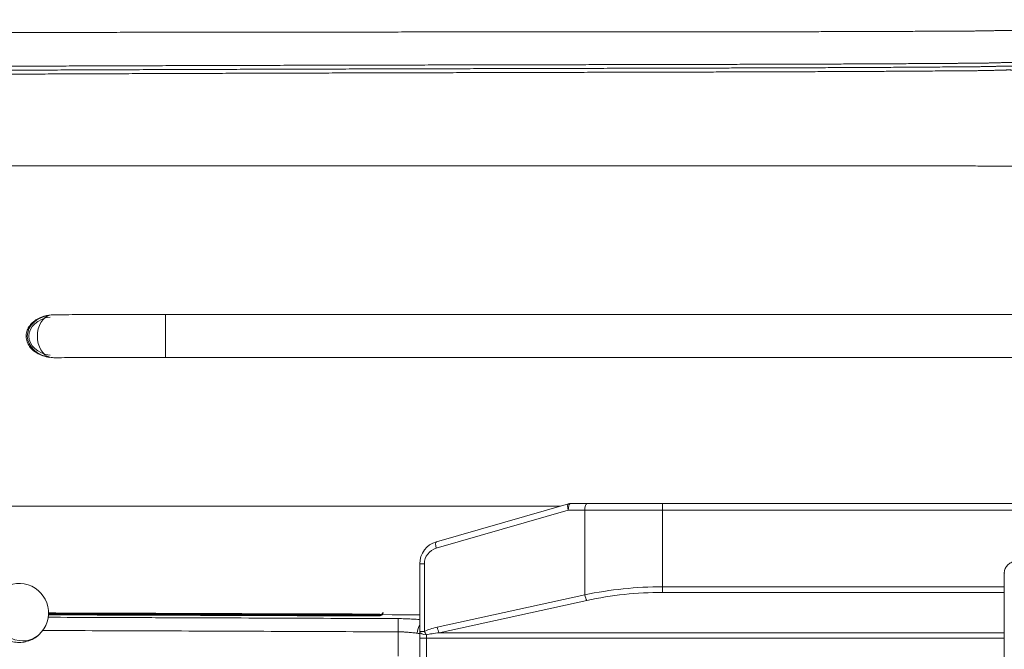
# Model space of a CAD drawing. Header units: millimetres. Extents: x -8 to 594, y 0 to 420.
# Tile 157 of 249: x 213 to 249, y 331 to 354. Entities that reach past the tile are written whole.
import ezdxf

# ---------------------------------------------------------------- set-up
doc = ezdxf.new("R2010")
doc.units = ezdxf.units.MM
doc.layers.add('1', color=7, linetype='Continuous', true_color=0xffffff)
doc.styles.add('Calibri', font='txt')
doc.dimstyles.get("Standard").update_dxf_attribs({"dimtxt": 0.18, "dimasz": 0.18, "dimexe": 0.18, "dimexo": 0.0625, "dimgap": 0.09, "dimtad": 0, "dimtih": 1, "dimtoh": 1, "dimdec": 4, "dimzin": 0, "dimdsep": 46, "dimtxsty": 'Standard', "dimcen": 0.09, "dimadec": 0, "dimazin": 0, "dimtfac": 1, "dimtdec": 4, "dimtofl": 0, "dimtmove": 0, "dimatfit": 3, "dimfxl": 0, "dimtolj": 1, "dimtzin": 0, "dimarcsym": 0})

# ---------------------------------------------------------------- blocks, each defined once
blk = doc.blocks.new('_U2')
at = {"layer": '1', "color": 18, "lineweight": 13}
for p, q in [((147.37, 320.701), (147.37, 378.38)), ((281.821, 328.547), (281.821, 378.38)), ((147.37, 376.38), (189.299, 376.38)), ((281.821, 376.38), (239.891, 376.38))]:
    blk.add_line(p, q, dxfattribs=at)
at = {"layer": '1', "color": 18}
for points in [[(147.37, 376.38), (150.87, 377.318), (150.87, 375.442)], [(281.821, 376.38), (278.321, 375.442), (278.321, 377.318)]]:
    blk.add_solid(points, dxfattribs=at)
at = {"layer": '1', "color": 18, "linetype": 'Continuous', "lineweight": 13, "char_height": 3.5, "attachment_point": 7, "line_spacing_factor": 1.399613, "style": 'Calibri'}
for s, insert in [('\\fCalibri|b0|i0;\\W1.0000;2.7', (190.985, 373.383)), ('\\fCalibri|b0|i0;\\W1.0000;LIFT POINT SPAN', (201.135, 373.383))]:
    blk.add_mtext(s, dxfattribs=dict(at, insert=insert))

msp = doc.modelspace()

# ---------------------------------------------------------------- linework, layer by layer
at = {"layer": '1', "color": 155, "linetype": 'Continuous', "lineweight": 18}
for p, q in [((265.333, 343.317), (218.14, 343.317)), ((218.14, 341.729), (265.333, 341.729)), ((228.147, 334.931), (233.025, 336.33)), ((233.094, 336.34), (233.706, 336.34)), ((233.706, 336.34), (236.503, 336.34)), ((236.503, 336.34), (264.989, 336.34)), ((227.531, 331.614), (227.531, 334.114)), ((249.123, 333.77), (249.123, 286.025)), ((227.531, 331.364), (227.531, 331.614)), ((227.531, 310.82), (227.531, 331.364))]:
    msp.add_line(p, q, dxfattribs=at)
at = {"layer": '1', "color": 155, "linetype": 'Continuous', "lineweight": 13}
for p, q in [((233.018, 336.09), (228.14, 334.691)), ((233.63, 336.09), (233.018, 336.09)), ((236.503, 336.09), (233.63, 336.09)), ((233.63, 332.967), (233.63, 336.09)), ((236.503, 336.09), (236.503, 336.34)), ((264.989, 336.09), (236.503, 336.09)), ((236.503, 336.09), (236.503, 333.265)), ((227.705, 334.114), (227.531, 334.114)), ((227.705, 334.114), (227.705, 331.614)), ((236.503, 333.265), (249.124, 333.265)), ((236.503, 333.059), (236.503, 333.265)), ((228.176, 331.777), (233.63, 332.967)), ((249.124, 333.059), (236.503, 333.059)), ((233.706, 332.761), (228.252, 331.57)), ((226.733, 331.602), (226.735, 332.091)), ((213.464, 331.494), (213.464, 331.494)), ((227.705, 331.614), (227.531, 331.614)), ((227.781, 331.364), (227.531, 331.364)), ((227.781, 331.364), (227.781, 331.489)), ((227.781, 331.364), (227.781, 310.804)), ((249.124, 331.364), (227.781, 331.364)), ((228.252, 331.57), (249.124, 331.57))]:
    msp.add_line(p, q, dxfattribs=at)
at = {"layer": '1', "color": 155, "linetype": 'Continuous', "lineweight": 18}
for centre, radius, start, end in [((233.094, 336.09), 0.25, 90, 106), ((228.381, 334.114), 0.85, 106, 180), ((212.73, 332.301), 1.092, 312.2615, 132.2615)]:
    msp.add_arc(centre, radius, start, end, dxfattribs=at)
at = {"layer": '1', "color": 155, "linetype": 'Continuous', "lineweight": 13}
msp.add_arc((228.305, 334.114), 0.6, 106, 180, dxfattribs=at)
for centre, major_axis, ratio, start_param, end_param in [((214.052, 342.52), (1.016, 0), 0.780876, 1.754679, 4.529233), ((213.969, 342.52), (-0.001, 0.794), 0.707233, 0.181054, 2.955608), ((218.14, 342.523), (0, 0.794), 0.000179, 0.000086, 1.56908), ((218.14, 342.523), (0, 0.794), 0.000179, 1.56908, 3.141679), ((233.094, 336.09), (0.069, -0.24), 0.294009, 3.141593, 4.628282), ((233.094, 336.09), (0, -0.25), 0.304776, 3.141593, 4.712389), ((233.706, 336.09), (0, -0.25), 0.304776, 3.141593, 4.712389), ((228.216, 334.691), (0.069, -0.24), 0.294009, 3.141593, 4.628282), ((236.503, 327.006), (9.425, 0), 0.664119, 1.570796, 1.880499), ((212.73, 332.301), (0.734, -0.808), 0.873792, 3.141564, 5.643057), ((233.706, 332.967), (0.053, -0.244), 0.298394, 4.647339, 5.651556), ((236.503, 326.799), (9.175, 0), 0.682215, 1.570796, 1.880499), ((226.056, 332.387), (-0.15, 0), 0.999391, 1.56734, 2.613165), ((226.056, 332.36), (-0.15, 0), 0.999391, 1.56734, 1.863643), ((226.142, 332.073), (0.051, -0.141), 0.850635, 2.734897, 3.077996), ((227.678, 331.548), (0.059, 0.497), 0.470607, 0.902473, 1.624644), ((229.057, 331.364), (1.562, 0), 0.32, 2.169486, 2.615899), ((228.252, 331.777), (0.053, -0.244), 0.298394, 4.647339, 5.651556), ((212.73, 332.301), (0.734, -0.808), 0.873792, 5.643057, 6.283185), ((227.781, 331.614), (0.25, 0), 0.501813, 3.141593, 4.712389), ((227.781, 331.614), (0.121, -0.219), 0.26981, 4.56465, 5.167322), ((229.133, 331.364), (1.562, 0), 0.16, 2.169486, 2.615899)]:
    msp.add_ellipse(centre, major_axis=major_axis, ratio=ratio, start_param=start_param, end_param=end_param, dxfattribs=at)
at = {"layer": '1', "color": 155, "linetype": 'Continuous', "lineweight": 18}
msp.add_ellipse((214.052, 342.52), major_axis=(0.963, 0), ratio=0.746022, start_param=1.754477, end_param=4.52903, dxfattribs=at)
for points, degree, knots in [([(106.97, 333.055), (107.18, 333.184), (107.587, 333.435), (108.111, 333.757), (108.95, 334.269), (109.981, 334.889), (110.939, 335.449), (112.016, 336.069), (113.301, 336.794), (114.594, 337.508), (116.034, 338.285), (117.677, 339.144), (119.15, 339.89), (120.487, 340.549), (121.834, 341.193), (123.189, 341.823), (124.393, 342.366), (125.624, 342.904), (126.843, 343.419), (127.892, 343.85), (128.772, 344.203), (129.646, 344.546), (130.524, 344.882), (131.406, 345.211), (132.291, 345.532), (133.181, 345.846), (134.075, 346.151), (134.972, 346.448), (135.873, 346.737), (136.778, 347.018), (137.686, 347.291), (138.598, 347.555), (139.514, 347.812), (140.432, 348.061), (141.354, 348.303), (142.279, 348.536), (143.207, 348.763), (144.139, 348.982), (145.073, 349.195), (146.01, 349.4), (147.11, 349.632), (148.403, 349.893), (149.892, 350.178), (151.578, 350.48), (153.46, 350.794), (155.378, 351.088), (157.3, 351.36), (159.224, 351.611), (161.148, 351.842), (162.919, 352.038), (164.462, 352.196), (165.84, 352.327), (166.996, 352.432), (167.98, 352.516), (168.909, 352.592), (170.068, 352.682), (171.393, 352.775), (172.939, 352.875), (174.659, 352.976), (176.592, 353.077), (178.526, 353.166), (180.568, 353.249), (182.997, 353.338), (185.558, 353.418), (187.988, 353.482), (190.379, 353.536), (192.446, 353.577), (194.513, 353.616), (196.893, 353.647), (199.91, 353.679), (203.229, 353.697), (208.1, 353.719), (215.286, 353.742), (223.342, 353.752), (231.145, 353.756), (238.637, 353.758), (244.537, 353.767), (247.38, 353.787), (248.532, 353.79), (249.084, 353.814), (249.373, 353.815), (249.518, 353.809), (249.711, 353.811), (250.421, 353.829), (251.12, 353.838), (251.784, 353.844), (252.396, 353.85), (252.903, 353.855)], 5, [0, 0, 0, 0, 0, 0, 0.008653, 0.016715, 0.021481, 0.034304, 0.041773, 0.047124, 0.059942, 0.072761, 0.085582, 0.098408, 0.111242, 0.116955, 0.124087, 0.136921, 0.149723, 0.156436, 0.162819, 0.169195, 0.175565, 0.18193, 0.188289, 0.194644, 0.200994, 0.207341, 0.213685, 0.220027, 0.226368, 0.232707, 0.239047, 0.245388, 0.251731, 0.258075, 0.264423, 0.270774, 0.277129, 0.283489, 0.289854, 0.296224, 0.3026, 0.314405, 0.327203, 0.340031, 0.352868, 0.36569, 0.378499, 0.391298, 0.404091, 0.41688, 0.424504, 0.429665, 0.436995, 0.442449, 0.449486, 0.455233, 0.468018, 0.480806, 0.493596, 0.50639, 0.519187, 0.531988, 0.548433, 0.574051, 0.591207, 0.599668, 0.611241, 0.616941, 0.642556, 0.67005, 0.699661, 0.721281, 0.778622, 0.881084, 0.937486, 0.958714, 0.970063, 0.974676, 0.975492, 0.976424, 0.977056, 0.978026, 0.979722, 0.983167, 1, 1, 1, 1, 1, 1]), ([(252.916, 352.673), (252.41, 352.668), (251.799, 352.661), (251.137, 352.654), (250.447, 352.643), (249.737, 352.625), (249.505, 352.621), (249.353, 352.627), (249.114, 352.626), (248.562, 352.602), (247.389, 352.597), (244.546, 352.573), (238.642, 352.555), (231.15, 352.542), (223.349, 352.526), (215.295, 352.504), (208.112, 352.47), (203.245, 352.441), (199.933, 352.417), (196.924, 352.382), (194.553, 352.347), (192.492, 352.305), (190.432, 352.261), (188.05, 352.203), (185.631, 352.137), (183.084, 352.053), (180.669, 351.961), (178.64, 351.875), (176.723, 351.784), (174.808, 351.681), (173.106, 351.579), (171.577, 351.477), (170.269, 351.383), (169.124, 351.293), (168.208, 351.217), (167.236, 351.132), (166.094, 351.027), (164.735, 350.895), (163.215, 350.737), (161.472, 350.542), (159.578, 350.312), (157.687, 350.062), (155.801, 349.793), (153.92, 349.501), (152.076, 349.191), (150.427, 348.893), (148.972, 348.612), (147.707, 348.355), (146.632, 348.126), (145.718, 347.924), (144.806, 347.716), (143.898, 347.5), (142.994, 347.278), (142.092, 347.049), (141.195, 346.812), (140.301, 346.569), (139.41, 346.317), (138.523, 346.058), (137.64, 345.792), (136.76, 345.517), (135.884, 345.235), (135.011, 344.944), (134.142, 344.646), (133.276, 344.339), (132.414, 344.025), (131.555, 343.703), (130.698, 343.374), (129.845, 343.038), (128.986, 342.691), (127.959, 342.267), (126.766, 341.762), (125.563, 341.234), (124.385, 340.7), (123.055, 340.079), (121.732, 339.444), (120.418, 338.794), (118.969, 338.058), (117.352, 337.208), (115.934, 336.441), (114.658, 335.733), (113.388, 335.015), (112.324, 334.4), (111.381, 333.847), (110.364, 333.234), (109.533, 332.724), (109.013, 332.404), (108.609, 332.154), (108.4, 332.025)], 5, [0, 0, 0, 0, 0, 0, 0.016833, 0.020278, 0.021974, 0.022944, 0.023576, 0.024508, 0.025324, 0.029937, 0.041286, 0.062514, 0.118916, 0.221378, 0.278719, 0.300339, 0.32995, 0.357444, 0.383059, 0.388759, 0.400332, 0.408793, 0.425949, 0.451567, 0.468012, 0.480813, 0.49361, 0.506404, 0.519194, 0.531982, 0.544767, 0.550514, 0.557551, 0.563005, 0.570335, 0.575496, 0.58312, 0.595909, 0.608702, 0.621501, 0.63431, 0.647132, 0.659969, 0.672797, 0.685595, 0.6974, 0.703776, 0.710146, 0.716511, 0.722871, 0.729226, 0.735577, 0.741925, 0.748269, 0.754612, 0.760953, 0.767293, 0.773632, 0.779973, 0.786315, 0.792659, 0.799006, 0.805356, 0.811711, 0.81807, 0.824435, 0.830805, 0.837181, 0.843564, 0.850277, 0.863079, 0.875913, 0.883045, 0.888758, 0.901592, 0.914418, 0.927239, 0.940058, 0.952876, 0.958227, 0.965696, 0.978519, 0.983285, 0.991347, 1, 1, 1, 1, 1, 1]), ([(252.917, 352.545), (252.412, 352.54), (251.801, 352.533), (251.14, 352.525), (250.45, 352.514), (249.74, 352.496), (249.504, 352.492), (249.351, 352.498), (249.118, 352.497), (248.566, 352.472), (247.391, 352.466), (244.547, 352.441), (238.643, 352.42), (231.151, 352.404), (223.35, 352.384), (215.297, 352.358), (208.115, 352.321), (203.248, 352.289), (199.938, 352.265), (196.931, 352.227), (194.561, 352.191), (192.502, 352.149), (190.443, 352.104), (188.063, 352.045), (185.647, 351.977), (183.103, 351.892), (180.691, 351.799), (178.666, 351.713), (176.752, 351.621), (174.841, 351.517), (173.143, 351.414), (171.619, 351.312), (170.314, 351.218), (169.172, 351.128), (168.259, 351.051), (167.29, 350.966), (166.152, 350.861), (164.797, 350.729), (163.283, 350.571), (161.546, 350.375), (159.659, 350.145), (157.777, 349.896), (155.899, 349.626), (154.027, 349.335), (152.192, 349.026), (150.552, 348.728), (149.105, 348.449), (147.847, 348.192), (146.778, 347.964), (145.869, 347.763), (144.963, 347.555), (144.061, 347.341), (143.162, 347.119), (142.266, 346.891), (141.374, 346.655), (140.486, 346.413), (139.601, 346.163), (138.72, 345.905), (137.843, 345.64), (136.969, 345.367), (136.099, 345.086), (135.232, 344.797), (134.369, 344.5), (133.509, 344.195), (132.652, 343.882), (131.798, 343.561), (130.947, 343.234), (130.098, 342.899), (129.244, 342.554), (128.222, 342.132), (127.036, 341.628), (125.839, 341.102), (124.667, 340.571), (123.342, 339.952), (122.025, 339.318), (120.717, 338.67), (119.273, 337.935), (117.661, 337.088), (116.248, 336.323), (114.976, 335.616), (113.71, 334.899), (112.648, 334.285), (111.708, 333.733), (110.694, 333.12), (109.864, 332.612), (109.346, 332.292), (108.943, 332.042), (108.734, 331.913)], 5, [0, 0, 0, 0, 0, 0, 0.016833, 0.020278, 0.021974, 0.022944, 0.023576, 0.024508, 0.025324, 0.029937, 0.041286, 0.062514, 0.118916, 0.221378, 0.278719, 0.300339, 0.32995, 0.357444, 0.383059, 0.388759, 0.400332, 0.408793, 0.425949, 0.451567, 0.468012, 0.480813, 0.49361, 0.506404, 0.519194, 0.531982, 0.544767, 0.550514, 0.557551, 0.563005, 0.570335, 0.575496, 0.58312, 0.595909, 0.608702, 0.621501, 0.63431, 0.647132, 0.659969, 0.672797, 0.685595, 0.6974, 0.703776, 0.710146, 0.716511, 0.722871, 0.729226, 0.735577, 0.741925, 0.748269, 0.754612, 0.760953, 0.767293, 0.773632, 0.779973, 0.786315, 0.792659, 0.799006, 0.805356, 0.811711, 0.81807, 0.824435, 0.830805, 0.837181, 0.843564, 0.850277, 0.863079, 0.875913, 0.883045, 0.888758, 0.901592, 0.914418, 0.927239, 0.940058, 0.952876, 0.958227, 0.965696, 0.978519, 0.983285, 0.991347, 1, 1, 1, 1, 1, 1]), ([(252.919, 352.399), (252.413, 352.393), (251.802, 352.386), (251.141, 352.378), (250.453, 352.368), (249.743, 352.349), (249.502, 352.345), (249.349, 352.351), (249.121, 352.35), (248.569, 352.326), (247.391, 352.32), (244.548, 352.295), (238.643, 352.274), (231.151, 352.258), (223.35, 352.238), (215.297, 352.212), (208.115, 352.175), (203.249, 352.144), (199.939, 352.119), (196.933, 352.082), (194.563, 352.046), (192.505, 352.004), (190.446, 351.959), (188.066, 351.9), (185.651, 351.832), (183.107, 351.747), (180.696, 351.654), (178.671, 351.568), (176.758, 351.476), (174.848, 351.373), (173.151, 351.27), (171.627, 351.168), (170.323, 351.074), (169.182, 350.983), (168.269, 350.907), (167.301, 350.822), (166.163, 350.717), (164.809, 350.585), (163.296, 350.427), (161.56, 350.231), (159.674, 350.001), (157.792, 349.752), (155.916, 349.483), (154.046, 349.192), (152.212, 348.883), (150.573, 348.586), (149.127, 348.307), (147.871, 348.05), (146.802, 347.822), (145.894, 347.621), (144.989, 347.414), (144.087, 347.2), (143.189, 346.978), (142.294, 346.75), (141.403, 346.515), (140.516, 346.273), (139.632, 346.023), (138.752, 345.766), (137.875, 345.501), (137.003, 345.228), (136.133, 344.947), (135.267, 344.659), (134.405, 344.362), (133.546, 344.057), (132.69, 343.745), (131.837, 343.425), (130.986, 343.097), (130.139, 342.763), (129.285, 342.418), (128.264, 341.996), (127.079, 341.493), (125.883, 340.968), (124.713, 340.437), (123.388, 339.818), (122.072, 339.185), (120.765, 338.538), (119.323, 337.804), (117.712, 336.957), (116.3, 336.192), (115.028, 335.486), (113.763, 334.769), (112.702, 334.156), (111.762, 333.605), (110.749, 332.993), (109.92, 332.484), (109.402, 332.165), (108.999, 331.915), (108.79, 331.785)], 5, [0, 0, 0, 0, 0, 0, 0.016833, 0.020278, 0.021974, 0.022944, 0.023576, 0.024508, 0.025324, 0.029937, 0.041286, 0.062514, 0.118916, 0.221378, 0.278719, 0.300339, 0.32995, 0.357444, 0.383059, 0.388759, 0.400332, 0.408793, 0.425949, 0.451567, 0.468012, 0.480813, 0.49361, 0.506404, 0.519194, 0.531982, 0.544767, 0.550514, 0.557551, 0.563005, 0.570335, 0.575496, 0.58312, 0.595909, 0.608702, 0.621501, 0.63431, 0.647132, 0.659969, 0.672797, 0.685595, 0.6974, 0.703776, 0.710146, 0.716511, 0.722871, 0.729226, 0.735577, 0.741925, 0.748269, 0.754612, 0.760953, 0.767293, 0.773632, 0.779973, 0.786315, 0.792659, 0.799006, 0.805356, 0.811711, 0.81807, 0.824435, 0.830805, 0.837181, 0.843564, 0.850277, 0.863079, 0.875913, 0.883045, 0.888758, 0.901592, 0.914418, 0.927239, 0.940058, 0.952876, 0.958227, 0.965696, 0.978519, 0.983285, 0.991347, 1, 1, 1, 1, 1, 1]), ([(282.735, 348.803), (282.31, 348.803), (281.183, 348.803), (279.21, 348.803), (277.416, 348.803), (276.077, 348.803), (275.46, 348.803), (275.029, 348.803), (274.781, 348.803), (274.596, 348.803), (274.412, 348.803), (274.227, 348.803), (274.042, 348.803), (273.817, 348.803), (273.509, 348.804), (273.016, 348.803), (272.132, 348.803), (269.42, 348.803), (264.982, 348.804), (259.793, 348.804), (255.847, 348.804), (253.382, 348.804), (251.913, 348.804), (250.927, 348.804), (250.372, 348.804), (250.003, 348.804), (249.849, 348.805), (249.725, 348.804), (249.601, 348.804), (249.447, 348.804), (249.262, 348.804), (249.016, 348.804), (248.584, 348.804), (247.968, 348.805), (246.348, 348.805), (243.847, 348.805), (239.902, 348.805), (233.138, 348.805), (225.53, 348.805), (217.639, 348.805), (212.707, 348.805), (208.762, 348.805), (204.817, 348.805), (200.842, 348.805), (196.896, 348.805), (193.936, 348.806), (191.007, 348.806), (189.035, 348.806), (188.049, 348.806)], 3, [0, 0, 0, 0, 0.013463, 0.035715, 0.062501, 0.070313, 0.078128, 0.082035, 0.083998, 0.08596, 0.087903, 0.089853, 0.091806, 0.093759, 0.097004, 0.101567, 0.109379, 0.125004, 0.187502, 0.250001, 0.289407, 0.3125, 0.328126, 0.335941, 0.343755, 0.345698, 0.347641, 0.34863, 0.349619, 0.351572, 0.35352, 0.355473, 0.359379, 0.36719, 0.375001, 0.410713, 0.446427, 0.499997, 0.624997, 0.687496, 0.749996, 0.781246, 0.812496, 0.874996, 0.907192, 0.937498, 0.968776, 1, 1, 1, 1]), ([(213.866, 343.302), (213.814, 343.295), (213.673, 343.268), (213.465, 343.193), (213.265, 343.066), (213.12, 342.916), (213.023, 342.743), (212.982, 342.553), (213.003, 342.359), (213.082, 342.179), (213.212, 342.021), (213.391, 341.888), (213.613, 341.788), (213.777, 341.749), (213.866, 341.738)], 3, [0, 0, 0, 0, 0.061639, 0.168926, 0.25757, 0.33775, 0.411558, 0.488378, 0.562447, 0.637099, 0.715581, 0.801355, 0.896352, 1, 1, 1, 1]), ([(214.053, 343.314), (214.025, 343.314), (213.998, 343.313), (213.936, 343.309), (213.901, 343.305), (213.866, 343.3)], 3, [0, 0, 0, 0, 0.441497, 0.441497, 1, 1, 1, 1]), ([(218.14, 343.317), (218.037, 343.317), (217.74, 343.317), (217.247, 343.316), (216.672, 343.316), (216.111, 343.316), (215.57, 343.316), (215.054, 343.315), (214.569, 343.315), (214.242, 343.314), (214.076, 343.314), (214.052, 343.314)], 3, [0, 0, 0, 0, 0.068266, 0.198125, 0.328023, 0.457923, 0.587825, 0.717732, 0.847645, 0.977568, 1, 1, 1, 1]), ([(214.057, 341.726), (214.102, 341.726), (214.289, 341.727), (214.642, 341.727), (215.131, 341.728), (215.651, 341.728), (216.195, 341.729), (216.758, 341.729), (217.335, 341.729), (217.798, 341.729), (218.067, 341.729), (218.14, 341.729)], 3, [0, 0, 0, 0, 0.041626, 0.17151, 0.301446, 0.431395, 0.561353, 0.691317, 0.821284, 0.951254, 1, 1, 1, 1]), ([(180.213, 336.244), (180.563, 336.244), (181.267, 336.244), (182.334, 336.244), (183.588, 336.244), (185.017, 336.243), (187.152, 336.243), (189.817, 336.243), (193.019, 336.243), (195.689, 336.242), (197.557, 336.242), (198.625, 336.242), (199.693, 336.242), (201.028, 336.242), (203.164, 336.242), (206.902, 336.242), (210.534, 336.242), (213.738, 336.242), (215.874, 336.242), (219.719, 336.242), (225.059, 336.242), (229.748, 336.242), (232.302, 336.242), (232.719, 336.242)], 3, [0, 0, 0, 0, 0.019982, 0.040318, 0.06101, 0.091713, 0.122014, 0.183016, 0.244019, 0.305026, 0.33553, 0.350783, 0.366036, 0.396543, 0.427049, 0.488062, 0.610089, 0.634495, 0.671103, 0.732118, 0.854146, 0.976175, 1, 1, 1, 1]), ([(249.638, 334.259), (249.607, 334.252), (249.503, 334.227), (249.374, 334.169), (249.241, 334.071), (249.156, 333.948), (249.119, 333.836), (249.126, 333.778), (249.128, 333.767)], 3, [0, 0, 0, 0, 0.110519, 0.382159, 0.590873, 0.776797, 0.957305, 1, 1, 1, 1]), ([(211.989, 333.1), (211.931, 333.047), (211.826, 332.929), (211.711, 332.715), (211.646, 332.48), (211.634, 332.239), (211.675, 332.002), (211.767, 331.776), (211.909, 331.573), (212.099, 331.403), (212.321, 331.283), (212.559, 331.217), (212.799, 331.205), (213.043, 331.246), (213.272, 331.343), (213.405, 331.441), (213.463, 331.496)], 3, [0, 0, 0, 0, 0.068069, 0.140247, 0.211093, 0.28116, 0.351118, 0.421723, 0.493746, 0.567809, 0.64411, 0.714074, 0.783946, 0.853799, 0.930903, 1, 1, 1, 1]), ([(213.807, 332.267), (215.682, 332.263), (220.256, 332.253), (224.831, 332.241), (227.53, 332.233)], 3, [0, 0, 0, 0, 0.409901, 1, 1, 1, 1])]:
    msp.add_open_spline(points, degree=degree, knots=knots, dxfattribs=at)
at = {"layer": '1', "color": 155, "linetype": 'Continuous', "lineweight": 13}
for points, knots in [([(213.866, 341.74), (213.901, 341.735), (213.936, 341.731), (213.999, 341.727), (214.028, 341.726), (214.057, 341.726)], [0, 0, 0, 0, 0.544218, 0.544218, 1, 1, 1, 1]), ([(213.788, 332.14), (214.425, 332.138), (215.062, 332.136), (216.066, 332.132), (216.434, 332.131), (217.17, 332.128), (220.481, 332.116), (223.792, 332.103), (226.735, 332.091)], [0, 0, 0, 0, 0.147594, 0.147594, 0.232835, 0.232835, 0.318075, 1, 1, 1, 1]), ([(226.055, 332.189), (223.338, 332.198), (220.622, 332.207), (217.566, 332.217), (217.056, 332.219), (216.547, 332.221), (216.292, 332.222), (216.207, 332.222), (216.038, 332.223), (215.273, 332.225), (214.5, 332.228), (213.812, 332.23), (213.803, 332.23)], [0, 0, 0, 0, 0.665198, 0.665198, 0.748347, 0.789922, 0.789922, 0.81071, 0.81071, 0.831497, 0.997797, 1, 1, 1, 1]), ([(213.807, 332.251), (213.815, 332.251), (214.502, 332.249), (215.273, 332.246), (216.038, 332.244), (216.207, 332.243), (216.292, 332.243), (216.547, 332.242), (217.056, 332.24), (217.566, 332.239), (220.622, 332.228), (223.339, 332.219), (226.055, 332.21)], [0, 0, 0, 0, 0.001913, 0.168261, 0.189054, 0.189054, 0.209848, 0.209848, 0.251435, 0.334609, 0.334609, 1, 1, 1, 1]), ([(226.055, 332.237), (223.339, 332.246), (220.622, 332.255), (217.566, 332.266), (217.056, 332.267), (216.547, 332.269), (216.292, 332.27), (216.207, 332.27), (216.038, 332.271), (215.273, 332.273), (214.503, 332.276), (213.818, 332.278), (213.811, 332.278)], [0, 0, 0, 0, 0.66564, 0.66564, 0.748846, 0.790448, 0.790448, 0.811249, 0.811249, 0.832051, 0.998461, 1, 1, 1, 1]), ([(213.815, 332.3), (213.82, 332.3), (214.504, 332.297), (215.273, 332.295), (216.038, 332.292), (216.207, 332.291), (216.292, 332.291), (216.547, 332.29), (217.056, 332.289), (217.566, 332.287), (220.622, 332.276), (223.338, 332.267), (226.055, 332.258)], [0, 0, 0, 0, 0.001248, 0.167707, 0.188514, 0.188514, 0.209322, 0.209322, 0.250936, 0.334166, 0.334166, 1, 1, 1, 1]), ([(226.055, 332.189), (226.056, 332.189), (226.057, 332.19), (226.059, 332.192), (226.06, 332.192), (226.062, 332.194), (226.064, 332.196), (226.07, 332.2), (226.073, 332.202), (226.084, 332.209), (226.092, 332.213), (226.099, 332.216)], [0, 0, 0, 0, 0.0625, 0.0625, 0.125, 0.125, 0.25, 0.25, 0.5, 0.5, 1, 1, 1, 1]), ([(226.055, 332.189), (226.055, 332.195), (226.055, 332.199), (226.055, 332.207), (226.055, 332.209), (226.055, 332.21)], [0, 0, 0, 0, 0.5, 0.5, 1, 1, 1, 1]), ([(226.099, 332.216), (226.101, 332.217), (226.103, 332.218), (226.107, 332.22), (226.109, 332.221), (226.113, 332.223), (226.114, 332.224), (226.117, 332.226), (226.119, 332.227), (226.123, 332.23), (226.126, 332.232), (226.131, 332.236), (226.133, 332.238), (226.138, 332.242), (226.14, 332.244), (226.144, 332.248), (226.146, 332.25), (226.151, 332.255), (226.155, 332.259), (226.161, 332.267), (226.164, 332.271), (226.169, 332.279), (226.171, 332.283), (226.176, 332.291), (226.178, 332.295), (226.182, 332.303), (226.184, 332.307), (226.185, 332.311)], [0, 0, 0, 0, 0.03125, 0.03125, 0.0625, 0.0625, 0.09375, 0.09375, 0.125, 0.125, 0.1875, 0.1875, 0.25, 0.25, 0.3125, 0.3125, 0.375, 0.375, 0.5, 0.5, 0.625, 0.625, 0.75, 0.75, 0.875, 0.875, 1, 1, 1, 1]), ([(226.735, 332.091), (226.776, 332.091), (226.859, 332.09), (226.941, 332.088), (227.002, 332.086), (227.023, 332.086), (227.054, 332.085), (227.064, 332.084), (227.084, 332.083), (227.094, 332.083), (227.145, 332.081), (227.185, 332.079), (227.264, 332.074), (227.343, 332.069), (227.448, 332.061), (227.513, 332.055), (227.54, 332.052)], [0, 0, 0, 0, 0.14866, 0.29732, 0.29732, 0.37165, 0.37165, 0.408816, 0.408816, 0.445981, 0.445981, 0.594641, 0.594641, 0.743301, 0.891961, 1, 1, 1, 1]), ([(226.733, 331.602), (223.79, 331.614), (220.847, 331.626), (217.536, 331.638), (217.168, 331.639), (216.433, 331.642), (216.065, 331.643), (214.993, 331.647), (214.288, 331.649), (213.584, 331.652)], [0, 0, 0, 0, 0.671437, 0.671437, 0.755366, 0.755366, 0.839296, 0.839296, 1, 1, 1, 1]), ([(227.442, 331.549), (227.415, 331.553), (227.387, 331.557), (227.332, 331.564), (227.275, 331.571), (227.189, 331.58), (227.13, 331.585), (227.071, 331.59), (227.041, 331.592), (227.003, 331.594), (226.995, 331.595), (226.98, 331.595), (226.972, 331.596), (226.949, 331.597), (226.934, 331.598), (226.888, 331.599), (226.826, 331.601), (226.764, 331.602), (226.733, 331.602)], [0, 0, 0, 0, 0.125, 0.125, 0.25, 0.375, 0.5, 0.5, 0.625, 0.625, 0.65625, 0.65625, 0.6875, 0.6875, 0.75, 0.75, 0.875, 1, 1, 1, 1]), ([(227.536, 331.535), (227.529, 331.536), (227.522, 331.537), (227.492, 331.541), (227.467, 331.545), (227.442, 331.549)], [0, 0, 0, 0, 0.216876, 0.216876, 1, 1, 1, 1])]:
    msp.add_open_spline(points, degree=3, knots=knots, dxfattribs=at)
for points in [[(249.126, 333.746), (249.124, 333.754), (249.124, 333.762), (249.123, 333.769)], [(226.055, 332.237), (226.055, 332.238), (226.055, 332.242), (226.055, 332.252), (226.055, 332.258)], [(226.143, 332.219), (226.114, 332.209), (226.085, 332.199), (226.055, 332.189)], [(226.729, 330.705), (226.73, 331.004), (226.732, 331.303), (226.733, 331.602)]]:
    msp.add_open_spline(points, degree=3, dxfattribs=at)

# ---------------------------------------------------------------- dimensions: what is measured, and where the dimension line sits
at = {"layer": '1', "color": 18, "linetype": 'Continuous', "lineweight": 13}
dim = msp.add_linear_dim(base=(281.821, 376.38), p1=(147.37, 320.701), p2=(281.821, 327.047), text=' <> \\fCalibri|b0|i0;\\C18;{\\H1.00x;\\fCalibri|b0|i0;LIFT POINT SPAN\\fCalibri|b0|i0;}\\C18;', dimstyle='Standard', override={"dimtxt": 3.5, "dimasz": 3.5, "dimexe": 2, "dimexo": 0, "dimgap": 1.5, "dimtih": 0, "dimtoh": 0, "dimdec": 1, "dimlfac": 0.02, "dimdsep": 46, "dimlunit": 2, "dimtxsty": 'Calibri', "dimsah": 1, "dimse1": 0, "dimse2": 0, "dimsd1": 0, "dimsd2": 0, "dimclrd": 18, "dimclre": 18, "dimclrt": 18, "dimtol": 0, "dimtm": -0.1, "dimtfac": 1, "dimtdec": 2, "dimtofl": 1, "dimtmove": 0, "dimlwd": 13, "dimlwe": 13}, dxfattribs=at)
dim.commit()
dim.dimension.update_dxf_attribs({"geometry": '_U2', "text_midpoint": (214.595, 376.38), "dimtype": 160})

doc.saveas('drawing.dxf')
